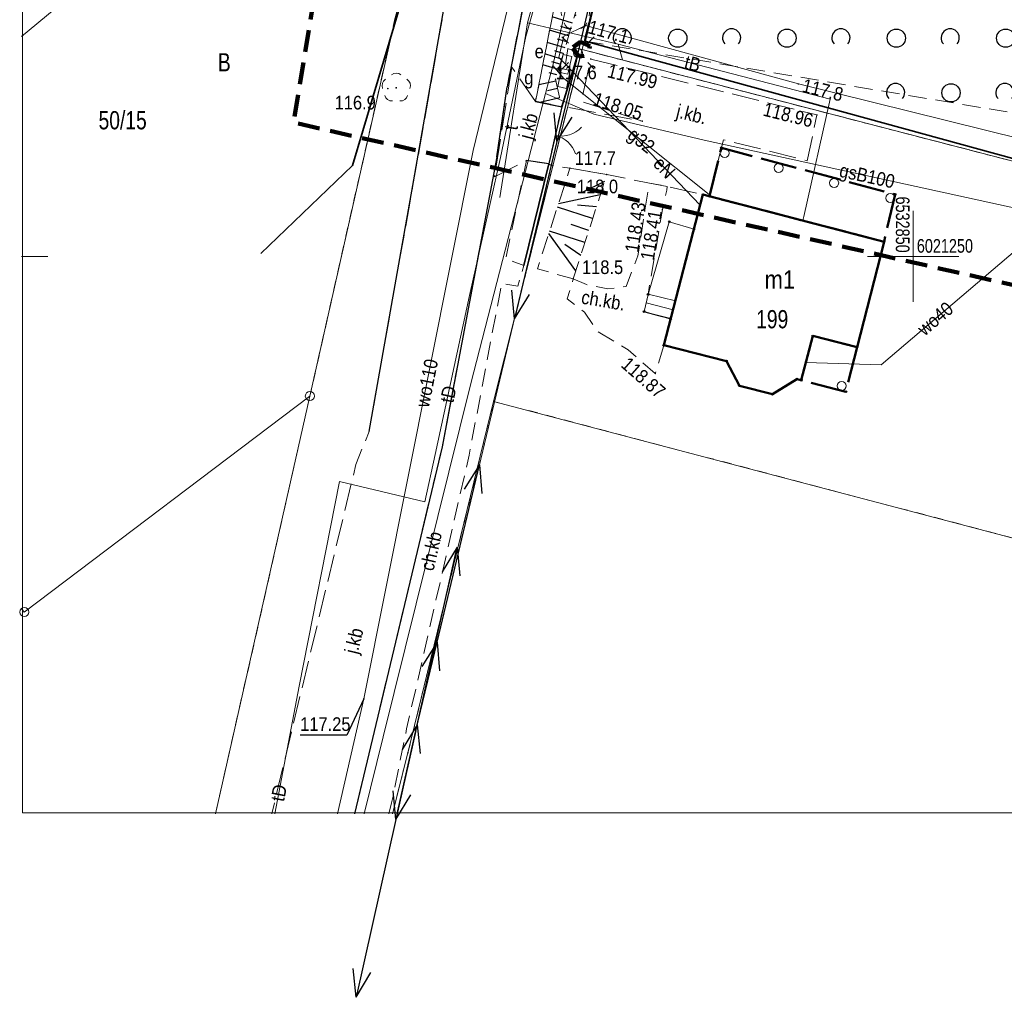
# Model space of a CAD drawing. Header units: metres. Extents: x 6532801 to 6532945, y 6021209 to 6021424.
# Tile 1 of 12: x 6532801 to 6532855, y 6021209 to 6021263. Entities that reach past the tile are written whole.
import ezdxf
from ezdxf.enums import TextEntityAlignment as Align

# ---------------------------------------------------------------- set-up
doc = ezdxf.new("R2010")
doc.units = ezdxf.units.M
doc.header["$MEASUREMENT"] = 0
for name, pattern in [('1.0_0.5', [1.5, 1, -0.5]), ('1.5_0.5', [2, 1.5, -0.5]), ('2.0_0.5', [2.5, 2, -0.5]), ('219-500', [0]), ('4', [1.8, 1.2, -0.6]), ('egug-500', [1, 0.5, -0.5]), ('otob_500', [0]), ('suep_nn_500', [0])]:
    doc.linetypes.add(name, pattern=pattern)
doc.layers.get('0').update_dxf_attribs({"color": 2, "linetype": 'CONTINUOUS', "lineweight": 5})
for name, color, linetype in [('000 Inne (niezydentyfikowane)', 7, 'CONTINUOUS'), ('202-punkt graniczny', 7, 'CONTINUOUS'), ('203-punkt graniczny', 7, 'CONTINUOUS'), ('210-oznaczenie konturu użytku gruntowego', 7, 'CONTINUOUS'), ('211-numer działki ewidencyjnej', 7, 'CONTINUOUS'), ('218-kontur użytku gruntowego', 7, 'CONTINUOUS'), ('219-działka ewidencyjna', 7, 'CONTINUOUS'), ('311-podpora', 7, 'CONTINUOUS'), ('312-budynek ewidencyjny', 7, 'CONTINUOUS'), ('312-oznaczenie budynku ewidencyjnego', 7, 'CONTINUOUS'), ('312-oznaczenie budynku ewidencyjnego-Atr117', 7, 'CONTINUOUS'), ('352-schody', 7, 'CONTINUOUS'), ('blok - nawis', 7, 'CONTINUOUS'), ('brama', 7, 'CONTINUOUS'), ('chodnik', 7, 'CONTINUOUS'), ('chodnik-Atr17', 7, 'CONTINUOUS'), ('drzewo liściaste', 7, 'CONTINUOUS'), ('jezdnia', 7, 'CONTINUOUS'), ('jezdnia-Atr17', 7, 'CONTINUOUS'), ('krawężnik', 7, 'CONTINUOUS'), ('latarnia', 7, 'CONTINUOUS'), ('Obszar opracowania', 7, 'CONTINUOUS'), ('ogrodzenie trwałe', 7, 'CONTINUOUS'), ('pikieta naturalna', 7, 'CONTINUOUS'), ('pikieta naturalna-Atr2', 7, 'CONTINUOUS'), ('pikieta sztuczna', 7, 'CONTINUOUS'), ('pikieta sztuczna-Atr2', 7, 'CONTINUOUS'), ('przewód elektroenergetyczny niskiego napięcia', 7, 'CONTINUOUS'), ('przewód elektroenergetyczny podziemny', 7, 'CONTINUOUS'), ('przewód elektroenergetyczny podziemny-Atr1', 7, 'CONTINUOUS'), ('przewód gazowy', 7, 'CONTINUOUS'), ('przewód gazowy-Atr1', 7, 'CONTINUOUS'), ('przewód telekomunikacyjny podziemny', 7, 'CONTINUOUS'), ('przewód telekomunikacyjny podziemny-Atr1', 7, 'CONTINUOUS'), ('przewód wodociągowy', 7, 'CONTINUOUS'), ('przewód wodociągowy-Atr1', 7, 'CONTINUOUS'), ('Punkt budynku', 7, 'CONTINUOUS'), ('Ramki i opis wydruku', 7, 'CONTINUOUS'), ('rzędna', 7, 'CONTINUOUS'), ('rzędna-Atr2', 7, 'CONTINUOUS'), ('skarpa nieumocniona', 7, 'CONTINUOUS'), ('szafa elektroenergetyczna lub kontener', 7, 'CONTINUOUS'), ('szafa elektroenergetyczna lub kontener-Atr17', 7, 'CONTINUOUS'), ('szafa gazowa lub kontener', 7, 'CONTINUOUS'), ('szafa gazowa lub kontener-Atr17', 7, 'CONTINUOUS'), ('Wstawianie ramki sekcyjnej z opisem', 7, 'CONTINUOUS'), ('zadrzewienie  zakrzewienie', 7, 'CONTINUOUS')]:
    doc.layers.add(name, color=color, linetype=linetype)
doc.styles.get("Standard").update_dxf_attribs({"font": 'Working1250', "width": 0.75})
doc.linetypes.add('902-500', pattern='A,3.75,0,[1,ksztalty.shx,S=0.5,R=0,X=0,Y=0],3.75', length=7.5)

# ---------------------------------------------------------------- blocks, each defined once
blk = doc.blocks.new('311')
at = {"color": 0, "linetype": 'Continuous', "lineweight": 0}
blk.add_circle((0, 0), 0.25, dxfattribs=at)
blk = doc.blocks.new('PUNKTBUD')
at = {"color": 0}
blk.add_circle((0, 0), 0.045, dxfattribs=at)
blk = doc.blocks.new('203')
at = {"linetype": 'Continuous', "lineweight": 0}
h = blk.add_hatch(color=0, dxfattribs=at)
edge = h.paths.add_edge_path()
edge.add_arc((0, 0), 0.045, 0, 360)
blk = doc.blocks.new('202')
at = {"color": 0, "linetype": 'Continuous', "lineweight": 0}
blk.add_circle((0, 0), 0.25, dxfattribs=at)
blk = doc.blocks.new('OK02')
at = {"color": 0, "linetype": 'Continuous', "lineweight": 0}
for centre, start, end in [((-1.5, 0), 0, 60), ((1.5, 0), 120, 180)]:
    blk.add_arc(centre, 1.5, start, end, dxfattribs=at)
blk = doc.blocks.new('PW01')
at = {"linetype": 'Continuous', "lineweight": 13}
h = blk.add_hatch(color=0, dxfattribs=at)
edge = h.paths.add_edge_path()
edge.add_arc((0, 0), 0.045, 0, 360)
blk = doc.blocks.new('SUEP1')
at = {"color": 0, "linetype": 'Continuous'}
for p, q in [((0, 0), (5, 0)), ((5, 0), (3.5, 0.5)), ((5, 0), (3.5, -0.5)), ((5, 0), (15, 0)), ((15, 0), (13.5, 0.5)), ((15, 0), (13.5, -0.5))]:
    blk.add_line(p, q, dxfattribs=at)
blk = doc.blocks.new('OP021')
at = {"linetype": 'Continuous', "lineweight": 13}
h = blk.add_hatch(color=0, dxfattribs=at)
edge = h.paths.add_edge_path()
edge.add_arc((0, 0), 0.05, 0, 360)
at = {"color": 0, "linetype": 'Continuous', "lineweight": 13}
for centre, start, end in [((0, 0.4), 49.272, 130.728), ((-0.38, 0.124), 121.308, 202.548), ((0.38, 0.124), 337.452, 58.692), ((-0.235, -0.324), 193.221, 274.871), ((0.235, -0.324), 265.129, 346.779)]:
    blk.add_arc(centre, 0.4, start, end, dxfattribs=at)
blk = doc.blocks.new('OTZK1')
at = {"color": 0, "linetype": 'Continuous'}
blk.add_circle((0, 0), 0.5, dxfattribs=at)
blk = doc.blocks.new('OTZK2')
at = {"color": 0, "linetype": 'Continuous'}
blk.add_arc((0, 0), 0.5, 318.85, 221.162, dxfattribs=at)
blk = doc.blocks.new('US20')
at = {"color": 0, "linetype": 'Continuous', "lineweight": 13}
for p, q in [((-0.5, -0.25), (-0.5, 0.25)), ((-0.5, 0.25), (0.5, 0.25)), ((0.5, -0.25), (0.5, 0.25)), ((-0.5, -0.25), (0.5, -0.25))]:
    blk.add_line(p, q, dxfattribs=at)
blk = doc.blocks.new('US18')
at = {"color": 0, "linetype": 'Continuous', "lineweight": 13}
for p, q in [((-0.5, -0.25), (-0.5, 0.25)), ((-0.5, 0.25), (0.5, 0.25)), ((0.5, -0.25), (0.5, 0.25)), ((-0.5, -0.25), (0.5, -0.25))]:
    blk.add_line(p, q, dxfattribs=at)
blk = doc.blocks.new('SM01')
at = {"color": 0, "linetype": 'Continuous', "lineweight": 13}
for p, q in [((-0.53, 0.531), (-0.883, 0.884)), ((0.531, 0.531), (0.884, 0.884)), ((-0.53, -0.53), (-0.883, -0.883)), ((0.531, -0.53), (0.884, -0.883))]:
    blk.add_line(p, q, dxfattribs=at)
blk.add_circle((0, 0), 0.25, dxfattribs=at)

msp = doc.modelspace()

# ---------------------------------------------------------------- linework, layer by layer
at = {"layer": '000 Inne (niezydentyfikowane)', "color": 7, "linetype": 'Continuous', "lineweight": 25, "flags": 128}
for points in [[(6532831.29, 6021262.8), (6532830.18, 6021263.14)], [(6532831.08, 6021262.1), (6532830.04, 6021262.42)], [(6532831.19, 6021262.45), (6532830.65, 6021262.61)], [(6532830.89, 6021261.45), (6532829.91, 6021261.74)], [(6532830.99, 6021261.77), (6532830.48, 6021261.92)], [(6532830.7, 6021260.83), (6532829.78, 6021261.11)], [(6532830.79, 6021261.14), (6532830.32, 6021261.28)], [(6532830.62, 6021260.54), (6532830.17, 6021260.67)], [(6532830.53, 6021260.25), (6532829.67, 6021260.51)], [(6532830.44, 6021259.96), (6532830.02, 6021260.08)], [(6532830.39, 6021259.62), (6532829.45, 6021259.41)], [(6532830.48, 6021259.21), (6532829.92, 6021259.09)], [(6532830.6, 6021258.7), (6532829.51, 6021258.45)], [(6532833.06, 6021254.1), (6532831.79, 6021253.49)], [(6532832.82, 6021253.38), (6532830.53, 6021252.89)], [(6532832.4, 6021252.07), (6532830.47, 6021252.7)], [(6532832.61, 6021252.72), (6532831.57, 6021252.8)], [(6532831.98, 6021250.76), (6532830.04, 6021251.38)], [(6532832.19, 6021251.42), (6532831.22, 6021251.74)], [(6532831.48, 6021249.21), (6532830, 6021251.25)], [(6532831.75, 6021250.04), (6532830.87, 6021250.65)]]:
    msp.add_lwpolyline(points, dxfattribs=at)
at = {"layer": '218-kontur użytku gruntowego', "color": 3, "linetype": 'egug-500', "lineweight": 18, "flags": 128}
for points in [[(6532831.82, 6021261.35), (6532841.05, 6021298.39)], [(6532841.05, 6021298.39), (6532831.82, 6021261.35)], [(6532816.88, 6021242.33), (6532823.55, 6021271.88)], [(6532823.55, 6021271.88), (6532816.88, 6021242.33)], [(6532831.82, 6021261.35), (6532826.97, 6021242.04)], [(6532826.97, 6021242.04), (6532831.82, 6021261.35)], [(6532874.38, 6021250.32), (6532831.82, 6021261.35)], [(6532831.82, 6021261.35), (6532874.38, 6021250.32)], [(6532811.703, 6021219.41), (6532816.88, 6021242.33)], [(6532816.88, 6021242.33), (6532811.703, 6021219.41)], [(6532822.26, 6021222.75), (6532826.97, 6021242.04)], [(6532826.97, 6021242.04), (6532869.05, 6021230.97)], [(6532821.416, 6021219.41), (6532822.26, 6021222.75)]]:
    msp.add_lwpolyline(points, dxfattribs=at)
at = {"layer": '219-działka ewidencyjna', "color": 7, "linetype": '219-500', "lineweight": 18, "flags": 128}
for points in [[(6532841.05, 6021298.39), (6532831.82, 6021261.35)], [(6532816.88, 6021242.33), (6532823.55, 6021271.88)], [(6532831.82, 6021261.35), (6532826.97, 6021242.04)], [(6532831.82, 6021261.35), (6532874.38, 6021250.32)], [(6532801.2, 6021230.48), (6532816.88, 6021242.33)], [(6532811.703, 6021219.41), (6532816.88, 6021242.33)], [(6532826.97, 6021242.04), (6532822.26, 6021222.75)], [(6532826.97, 6021242.04), (6532869.05, 6021230.97)], [(6532801.05, 6021230.676), (6532801.2, 6021230.48)], [(6532822.26, 6021222.75), (6532821.416, 6021219.41)]]:
    msp.add_lwpolyline(points, dxfattribs=at)
at = {"layer": '312-budynek ewidencyjny', "color": 7, "linetype": 'Continuous', "lineweight": 50, "flags": 128}
for points in [[(6532836.31, 6021245.12), (6532838.46, 6021253.39)], [(6532838.46, 6021253.39), (6532848.4, 6021250.8)], [(6532848.4, 6021250.8), (6532846.92, 6021245.01)], [(6532844.49, 6021245.63), (6532843.86, 6021243.2)], [(6532846.92, 6021245.01), (6532844.49, 6021245.63)], [(6532839.75, 6021244.25), (6532836.31, 6021245.12)], [(6532840.46, 6021242.9), (6532839.75, 6021244.25)], [(6532843.62, 6021243.26), (6532842.27, 6021242.43)], [(6532843.86, 6021243.2), (6532843.62, 6021243.26)], [(6532842.27, 6021242.43), (6532840.46, 6021242.9)]]:
    msp.add_lwpolyline(points, dxfattribs=at)
at = {"layer": '352-schody', "color": 7, "linetype": 'Continuous', "lineweight": 18, "flags": 128}
msp.add_lwpolyline([(6532837.97, 6021251.5), (6532836.61, 6021251.9), (6532835.45, 6021247.91), (6532835.23, 6021246.97), (6532836.69, 6021246.56)], close=True, dxfattribs=at)
msp.add_lwpolyline([(6532837.97, 6021251.5), (6532836.61, 6021251.9), (6532835.45, 6021247.91), (6532835.23, 6021246.97), (6532836.69, 6021246.56)], close=True, dxfattribs=at)
for points in [[(6532835.455, 6021247.928), (6532836.948, 6021247.555)], [(6532835.34, 6021247.442), (6532836.822, 6021247.071)], [(6532835.748, 6021246.824), (6532836.697, 6021246.587)]]:
    msp.add_lwpolyline(points, dxfattribs=at)
at = {"layer": 'blok - nawis', "color": 7, "linetype": '2.0_0.5', "lineweight": 50, "flags": 128}
for points in [[(6532838.81, 6021253.3), (6532839.47, 6021255.96), (6532849.01, 6021253.4), (6532848.4, 6021250.8)], [(6532843.86, 6021243.2), (6532844.49, 6021245.63), (6532846.92, 6021245.01), (6532846.31, 6021242.57)]]:
    msp.add_lwpolyline(points, close=True, dxfattribs=at)
at = {"layer": 'brama', "color": 7, "linetype": 'otob_500', "lineweight": 18, "flags": 128}
msp.add_lwpolyline([(6532830.71, 6021258.21), (6532830, 6021255.07)], dxfattribs=at)
at = {"layer": 'chodnik', "color": 7, "linetype": '1.0_0.5', "lineweight": 18, "flags": 128}
for points in [[(6532831.63, 6021276.67), (6532829.13, 6021266.55), (6532827.71, 6021259.31), (6532827.15, 6021255.46), (6532824.14, 6021239.54), (6532820.58, 6021224.62), (6532819.335, 6021219.41)], [(6532821.21, 6021219.41), (6532821.37, 6021220), (6532822.19, 6021224.06), (6532825.62, 6021239.08), (6532827.41, 6021248.52), (6532828.29, 6021248.37), (6532828.62, 6021249.49), (6532827.63, 6021249.87), (6532828.77, 6021255.26), (6532830, 6021255.07), (6532830.71, 6021258.21), (6532829.26, 6021258.52), (6532831.06, 6021267.43), (6532833.11, 6021275.54), (6532833.7, 6021276.16), (6532831.63, 6021276.67)]]:
    msp.add_lwpolyline(points, dxfattribs=at)
msp.add_lwpolyline([(6532836.5, 6021253.84), (6532835.53, 6021254.02), (6532835.48, 6021253.81), (6532835.26, 6021252.49), (6532834.89, 6021250.02), (6532834.24, 6021248.35), (6532833.23, 6021248.21), (6532832.07, 6021248.45), (6532831.34, 6021248.77), (6532831, 6021247.67), (6532831.96, 6021246.93), (6532832.7, 6021245.86), (6532834.36, 6021244.87), (6532835.84, 6021243.57), (6532836.31, 6021245.12), (6532836.69, 6021246.56), (6532835.27, 6021246.94), (6532835.23, 6021246.97), (6532835.45, 6021247.91), (6532836.23, 6021252.57), (6532836.47, 6021253.64)], close=True, dxfattribs=at)
at = {"layer": 'jezdnia', "color": 7, "linetype": '1.5_0.5', "lineweight": 18, "flags": 128}
msp.add_lwpolyline([(6532819.335, 6021219.41), (6532820.58, 6021224.62), (6532824.14, 6021239.54), (6532827.15, 6021255.46), (6532827.71, 6021259.31), (6532829.13, 6021266.55), (6532831.63, 6021276.67), (6532832.15, 6021278.62), (6532832.28, 6021279.27), (6532827.16, 6021280.24), (6532822.54, 6021253.88), (6532821.82, 6021249.88), (6532821.23, 6021246.56), (6532820.13, 6021240.39), (6532819.41, 6021238.58), (6532814.785, 6021219.41)], dxfattribs=at)
for points in [[(6532830.71, 6021258.21), (6532830, 6021255.07), (6532830.11, 6021255), (6532831.16, 6021254.84), (6532833.18, 6021254.49), (6532835.53, 6021254.02), (6532836.5, 6021253.84), (6532838.46, 6021253.39), (6532838.8, 6021253.3), (6532838.81, 6021253.36), (6532839.59, 6021256.4), (6532844.18, 6021255.25), (6532844.72, 6021257.76), (6532832.3, 6021260.83), (6532831.79, 6021258.5), (6532835.13, 6021257.42), (6532830.94, 6021258.19)], [(6532827.97, 6021260.38), (6532827.02, 6021254.36), (6532828.77, 6021255.26), (6532830, 6021255.07), (6532830.71, 6021258.21), (6532829.27, 6021258.5)]]:
    msp.add_lwpolyline(points, close=True, dxfattribs=at)
at = {"layer": 'krawężnik', "color": 7, "linetype": 'Continuous', "lineweight": 25, "flags": 128}
for points in [[(6532836.74, 6021294.69), (6532833.98, 6021285.41), (6532832.28, 6021279.27), (6532832.15, 6021278.62), (6532831.63, 6021276.67), (6532829.13, 6021266.55), (6532827.71, 6021259.31)], [(6532820.13, 6021240.39), (6532821.82, 6021249.88), (6532822.54, 6021253.88), (6532827.16, 6021280.24)], [(6532821.82, 6021249.88), (6532822.54, 6021253.88), (6532827.16, 6021280.24)], [(6532827.15, 6021255.46), (6532827.71, 6021259.31)], [(6532829.27, 6021258.5), (6532830.71, 6021258.21), (6532830, 6021255.07), (6532828.77, 6021255.26)], [(6532827.15, 6021255.46), (6532824.14, 6021239.54), (6532819.332, 6021219.41)]]:
    msp.add_lwpolyline(points, dxfattribs=at)
at = {"layer": 'Obszar opracowania', "color": 3, "linetype": '4', "lineweight": 200, "flags": 128}
msp.add_lwpolyline([(6532859.8, 6021351.42), (6532875.32, 6021346.3), (6532934.68, 6021313.91), (6532914.26, 6021235.16), (6532815.99, 6021257.34), (6532829.54, 6021340.4)], close=True, dxfattribs=at)
at = {"layer": 'Obszar opracowania', "color": 6, "linetype": '4', "lineweight": 200, "flags": 128}
msp.add_lwpolyline([(6532831.33, 6021261.48), (6532831.73, 6021261.77), (6532832.25, 6021261.54), (6532832.16, 6021261.04), (6532831.65, 6021260.96), (6532831.31, 6021261.42)], dxfattribs=at)
at = {"layer": 'ogrodzenie trwałe', "color": 7, "linetype": '902-500', "lineweight": 35, "flags": 128}
for points in [[(6532831.99, 6021261.81), (6532835.17, 6021274.94), (6532837.44, 6021275.12)], [(6532822.06, 6021264.52), (6532819.22, 6021254.99), (6532814.18, 6021250.15)], [(6532831.99, 6021261.81), (6532874.09, 6021250.27), (6532869.04, 6021230.98), (6532865.858, 6021219.41)], [(6532830.71, 6021258.21), (6532831.59, 6021261.08)], [(6532828.62, 6021249.49), (6532830, 6021255.07)]]:
    msp.add_lwpolyline(points, dxfattribs=at)
at = {"layer": 'przewód elektroenergetyczny niskiego napięcia', "color": 1, "linetype": 'suep_nn_500', "lineweight": 18, "flags": 128}
for points in [[(6532831.6, 6021261.16), (6532840.16, 6021297.57)], [(6532831.6, 6021261.16), (6532822.7, 6021223.97)], [(6532822.7, 6021223.97), (6532821.676, 6021219.41)], [(6532821.676, 6021219.41), (6532822.7, 6021223.97)]]:
    msp.add_lwpolyline(points, dxfattribs=at)
at = {"layer": 'przewód elektroenergetyczny podziemny', "color": 1, "linetype": 'Continuous', "lineweight": 18, "flags": 128}
for points in [[(6532872.61, 6021268.44), (6532871.24, 6021263.66), (6532870.11, 6021260.41), (6532868.4, 6021253.4), (6532865.58, 6021253.98), (6532862.1, 6021254.92), (6532843.7, 6021259.46), (6532832.01, 6021262.67), (6532830.83, 6021262.09), (6532830.55, 6021260.91), (6532830.91, 6021260.54)], [(6532831.6, 6021261.16), (6532831.04, 6021261.41), (6532830.91, 6021260.54)], [(6532830.91, 6021260.54), (6532838.31, 6021252.81)]]:
    msp.add_lwpolyline(points, dxfattribs=at)
at = {"layer": 'przewód gazowy', "color": 52, "linetype": 'Continuous', "lineweight": 18, "flags": 128}
for points in [[(6532836.35, 6021290.89), (6532834.2, 6021278.08), (6532830.21, 6021260.47), (6532829.82, 6021258.94), (6532825.72, 6021243.03), (6532820.9, 6021223.63), (6532819.863, 6021219.41)], [(6532830.21, 6021260.47), (6532830.83, 6021259.76)], [(6532830.83, 6021259.76), (6532838.98, 6021253.25)], [(6532859.04, 6021251.89), (6532838.52, 6021256.37), (6532832.46, 6021257.8), (6532829.82, 6021258.94)]]:
    msp.add_lwpolyline(points, dxfattribs=at)
at = {"layer": 'przewód telekomunikacyjny podziemny', "color": 30, "linetype": 'Continuous', "lineweight": 18, "flags": 128}
for points in [[(6532814.953, 6021219.41), (6532816.3, 6021226.41), (6532818.51, 6021237.65), (6532823.2, 6021236.53), (6532823.76, 6021239.12), (6532825.64, 6021247.85), (6532827.35, 6021255.42), (6532828.73, 6021262.06), (6532831.28, 6021271.08), (6532833.41, 6021279.26), (6532833.88, 6021281.05)], [(6532828.82, 6021262.82), (6532833.59, 6021280.08), (6532833.65, 6021280.29)], [(6532827.31, 6021253.23), (6532828.82, 6021262.82), (6532833.8, 6021261.65), (6532834.04, 6021260.78)], [(6532833.8, 6021261.65), (6532845.44, 6021258.62), (6532843.99, 6021252.18), (6532843.94, 6021251.96)]]:
    msp.add_lwpolyline(points, dxfattribs=at)
at = {"layer": 'przewód wodociągowy', "color": 5, "linetype": 'Continuous', "lineweight": 18, "flags": 128}
for points in [[(6532831.99, 6021281.19), (6532825.84, 6021255.8), (6532819.84, 6021225.72), (6532818.388, 6021219.41)], [(6532801.05, 6021262.063), (6532822.03, 6021279.42), (6532831.38, 6021280.71), (6532831.56, 6021280.84), (6532831.92, 6021280.9), (6532832.2, 6021280.8), (6532832.44, 6021280.63)], [(6532844.11, 6021244.17), (6532848.25, 6021244.05), (6532856.11, 6021250.75), (6532873.02, 6021245.94), (6532883.24, 6021245.8), (6532915.05, 6021237.61), (6532915.54, 6021237.56)]]:
    msp.add_lwpolyline(points, dxfattribs=at)
at = {"layer": 'Ramki i opis wydruku', "color": 7, "linetype": 'Continuous', "lineweight": 13, "flags": 128}
msp.add_lwpolyline([(6532801.1, 6021219.46), (6532944.5, 6021219.46), (6532944.5, 6021424.36), (6532801.1, 6021424.36)], close=True, dxfattribs=at)
at = {"layer": 'rzędna-Atr2', "color": 7, "flags": 128}
msp.add_lwpolyline([(6532819.84, 6021225.72), (6532818.91, 6021223.72), (6532816.349, 6021223.72)], dxfattribs=at)
at = {"layer": 'skarpa nieumocniona', "color": 7, "linetype": '1.0_0.5', "lineweight": 18, "flags": 128}
for points in [[(6532833.12, 6021275.55), (6532830.9, 6021266.76), (6532829.27, 6021258.5), (6532830.71, 6021258.21), (6532830.37, 6021259.72), (6532832.78, 6021267.76), (6532834.15, 6021274.68), (6532833.72, 6021276.09)], [(6532833.12, 6021275.55), (6532830.9, 6021266.76), (6532829.27, 6021258.5), (6532830.71, 6021258.21), (6532830.37, 6021259.72), (6532832.78, 6021267.76), (6532834.15, 6021274.68), (6532833.72, 6021276.09)], [(6532831.34, 6021248.77), (6532833.18, 6021254.49), (6532831.16, 6021254.84), (6532829.37, 6021249.31)], [(6532831.34, 6021248.77), (6532833.18, 6021254.49), (6532831.16, 6021254.84), (6532829.37, 6021249.31)]]:
    msp.add_lwpolyline(points, close=True, dxfattribs=at)
at = {"layer": 'Wstawianie ramki sekcyjnej z opisem', "color": 7, "linetype": 'Continuous', "lineweight": 13, "flags": 128}
for points in [[(6532850, 6021247.5), (6532850, 6021252.5)], [(6532801.05, 6021250), (6532802.5, 6021250)], [(6532847.5, 6021250), (6532852.5, 6021250)]]:
    msp.add_lwpolyline(points, dxfattribs=at)
at = {"layer": 'zadrzewienie  zakrzewienie', "color": 7, "linetype": '1.0_0.5', "lineweight": 18, "flags": 128}
msp.add_lwpolyline([(6532831.99, 6021261.81), (6532857.46, 6021257.54), (6532868.82, 6021257.7), (6532886.04, 6021251.03), (6532892.5, 6021250.89), (6532893.82, 6021252.7), (6532893.61, 6021258.22), (6532870.97, 6021265.81), (6532864.97, 6021263.96), (6532848.32, 6021270.45), (6532834.52, 6021272.1)], close=True, dxfattribs=at)

# ---------------------------------------------------------------- block references
at = {"layer": '202-punkt graniczny', "color": 7, "linetype": 'Continuous', "lineweight": 18}
for p in [(6532816.88, 6021242.33), (6532801.2, 6021230.48)]:
    msp.add_blockref('202', p, dxfattribs=at)
at = {"layer": '203-punkt graniczny', "color": 7, "linetype": 'Continuous', "lineweight": 18}
for p in [(6532831.82, 6021261.35), (6532826.97, 6021242.04), (6532822.26, 6021222.75)]:
    msp.add_blockref('203', p, dxfattribs=at)
at = {"layer": '311-podpora', "color": 7, "linetype": 'Continuous', "lineweight": 18}
for p in [(6532839.65, 6021255.67), (6532842.61, 6021254.85), (6532845.66, 6021254.03), (6532848.75, 6021253.2), (6532846.08, 6021242.89)]:
    msp.add_blockref('311', p, dxfattribs=at)
at = {"layer": 'brama', "color": 7, "linetype": 'Continuous', "lineweight": 18, "rotation": 257.259}
msp.add_blockref('OK02', (6532830.355, 6021256.64), dxfattribs=at)
at = {"layer": 'drzewo liściaste', "color": 94, "linetype": 'Continuous', "lineweight": 18}
for p in [(6532831.46, 6021263.23), (6532821.62, 6021259.25)]:
    msp.add_blockref('OP021', p, dxfattribs=at)
at = {"layer": 'latarnia', "color": 7, "linetype": 'Continuous', "lineweight": 18}
msp.add_blockref('SM01', (6532831.6, 6021261.16), dxfattribs=at)
at = {"layer": 'pikieta naturalna', "color": 7, "linetype": 'Continuous', "lineweight": 13}
for p in [(6532830.37, 6021259.72), (6532821.16, 6021259.21), (6532831.16, 6021254.84), (6532833.18, 6021254.49), (6532831.34, 6021248.77)]:
    msp.add_blockref('PW01', p, dxfattribs=at)
at = {"layer": 'pikieta sztuczna', "color": 7, "linetype": 'Continuous', "lineweight": 13}
for p in [(6532832.3, 6021260.83), (6532835.13, 6021257.42), (6532844.72, 6021257.76), (6532835.26, 6021252.49), (6532836.23, 6021252.57), (6532835.84, 6021243.57)]:
    msp.add_blockref('PW01', p, dxfattribs=at)
at = {"layer": 'przewód elektroenergetyczny niskiego napięcia', "color": 1, "linetype": 'Continuous', "lineweight": 18}
for p, rotation in [((6532831.6, 6021261.16), 76.76999999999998), ((6532831.6, 6021261.16), 256.542), ((6532822.7, 6021223.97), 76.542), ((6532821.676, 6021219.41), 77.34399999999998), ((6532822.7, 6021223.97), 257.3440000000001)]:
    msp.add_blockref('SUEP1', p, dxfattribs=dict(at, rotation=rotation))
at = {"layer": 'Punkt budynku', "color": 5, "linetype": 'Continuous', "lineweight": 18}
for p in [(6532839.47, 6021255.96), (6532838.46, 6021253.39), (6532838.81, 6021253.3), (6532849.01, 6021253.4), (6532836.61, 6021251.9), (6532837.97, 6021251.5), (6532848.4, 6021250.8), (6532835.45, 6021247.91), (6532835.23, 6021246.97), (6532836.69, 6021246.56), (6532844.49, 6021245.63), (6532836.31, 6021245.12), (6532846.92, 6021245.01), (6532839.75, 6021244.25), (6532843.62, 6021243.26), (6532843.86, 6021243.2), (6532840.46, 6021242.9), (6532842.27, 6021242.43), (6532846.31, 6021242.57)]:
    msp.add_blockref('PUNKTBUD', p, dxfattribs=at)
at = {"layer": 'rzędna', "color": 1, "linetype": 'Continuous', "lineweight": 18}
for p in [(6532832.01, 6021262.67), (6532843.7, 6021259.46)]:
    msp.add_blockref('PW01', p, dxfattribs=at)
at = {"layer": 'rzędna', "color": 5, "linetype": 'Continuous', "lineweight": 18, "rotation": 78.719}
msp.add_blockref('PW01', (6532819.84, 6021225.72), dxfattribs=at)
at = {"layer": 'szafa elektroenergetyczna lub kontener', "color": 1, "linetype": 'Continuous', "lineweight": 18, "rotation": 257.196}
msp.add_blockref('US18', (6532830.91, 6021260.54), dxfattribs=at)
at = {"layer": 'szafa gazowa lub kontener', "color": 52, "linetype": 'Continuous', "lineweight": 18, "rotation": 258.275}
msp.add_blockref('US20', (6532830.83, 6021259.76), dxfattribs=at)
at = {"layer": 'zadrzewienie  zakrzewienie', "color": 7, "linetype": 'Continuous', "lineweight": 18}
for name, p in [('OTZK2', (6532834.034, 6021261.987)), ('OTZK1', (6532837.076, 6021261.976)), ('OTZK2', (6532840.034, 6021261.987)), ('OTZK1', (6532843.076, 6021261.976)), ('OTZK2', (6532846.034, 6021261.987)), ('OTZK1', (6532849.076, 6021261.976)), ('OTZK2', (6532852.034, 6021261.987)), ('OTZK1', (6532855.076, 6021261.976)), ('OTZK2', (6532849.034, 6021258.987)), ('OTZK1', (6532852.076, 6021258.976)), ('OTZK2', (6532855.034, 6021258.987))]:
    msp.add_blockref(name, p, dxfattribs=at)

# ---------------------------------------------------------------- texts
at = {"layer": '210-oznaczenie konturu użytku gruntowego', "color": 3, "linetype": 'Continuous', "lineweight": 18, "width": 0.79}
msp.add_text('B', height=1, dxfattribs=at).set_placement((6532811.83, 6021260.15))
at = {"layer": '211-numer działki ewidencyjnej', "color": 7, "linetype": 'Continuous', "lineweight": 18, "width": 0.79}
msp.add_text('50/15', height=1, dxfattribs=at).set_placement((6532805.28, 6021256.97))
at = {"layer": '312-oznaczenie budynku ewidencyjnego', "color": 7, "linetype": 'Continuous', "lineweight": 18, "width": 0.79}
msp.add_text('199', height=1, dxfattribs=at).set_placement((6532841.38, 6021247.05), align=Align.TOP_LEFT)
at = {"layer": '312-oznaczenie budynku ewidencyjnego-Atr117', "color": 7, "width": 0.9}
msp.add_text('m1', height=1, dxfattribs=at).set_placement((6532842.68, 6021248.23), align=Align.CENTER)
at = {"layer": 'chodnik-Atr17', "color": 7, "width": 0.9}
for s, rotation, p in [('ch.kb.', 350.499, (6532831.74, 6021247.41)), ('ch.kb', 77.136, (6532823.66, 6021232.69)), ('ch.kb', 77.136, (6532823.66, 6021232.69))]:
    msp.add_text(s, height=0.75, rotation=rotation, dxfattribs=at).set_placement(p)
at = {"layer": 'jezdnia-Atr17', "color": 7, "width": 0.9}
msp.add_text('j.kb.', height=0.75, rotation=346.116, dxfattribs=at).set_placement((6532837.12, 6021258.36), align=Align.TOP_LEFT)
msp.add_text('j.kb', height=0.75, rotation=75.356, dxfattribs=at).set_placement((6532829.06, 6021256.38))
msp.add_text('j.kb', height=0.75, rotation=76.199, dxfattribs=at).set_placement((6532819.3, 6021228.9), align=Align.MIDDLE_CENTER)
at = {"layer": 'pikieta naturalna-Atr2', "color": 7, "width": 0.9}
for s, p in [('117.6', (6532830.37, 6021259.72)), ('116.9', (6532818.24, 6021258.06)), ('117.7', (6532831.42, 6021255.02)), ('118.0', (6532831.54, 6021253.46)), ('118.5', (6532831.82, 6021249.03))]:
    msp.add_text(s, height=0.75, dxfattribs=at).set_placement(p)
at = {"layer": 'pikieta sztuczna-Atr2', "color": 7, "width": 0.9}
for s, p in [('117.99', (6532833.34, 6021260.57)), ('118.96', (6532841.89, 6021258.46))]:
    msp.add_text(s, height=0.75, rotation=346.116, dxfattribs=at).set_placement(p, align=Align.TOP_LEFT)
for s, rotation, p in [('118.05', 342.081, (6532832.37, 6021258.31)), ('118.43', 81.48, (6532834.91, 6021250.18)), ('118.41', 80.498, (6532835.76, 6021249.74)), ('118.87', 318.705, (6532833.91, 6021243.97))]:
    msp.add_text(s, height=0.75, rotation=rotation, dxfattribs=at).set_placement(p)
at = {"layer": 'przewód elektroenergetyczny podziemny-Atr1', "color": 1, "width": 0.9}
msp.add_text('eN', height=0.75, rotation=-46.25, dxfattribs=at).set_placement((6532835.94, 6021255.29), align=Align.MIDDLE_LEFT)
at = {"layer": 'przewód gazowy-Atr1', "color": 40, "width": 0.9}
for s, rotation, p in [('g32', -38.617, (6532834.49, 6021256.83)), ('gsB100', 347.684, (6532845.98, 6021254.74))]:
    msp.add_text(s, height=0.75, rotation=rotation, dxfattribs=at).set_placement(p, align=Align.MIDDLE_LEFT)
at = {"layer": 'przewód telekomunikacyjny podziemny-Atr1', "color": 30, "width": 0.9}
for s, rotation, p in [('tB', -14.591, (6532837.48, 6021260.69)), ('t', 81.052, (6532827.9, 6021256.95)), ('tD', 77.847, (6532824.38, 6021241.99)), ('tD', 79.11, (6532815.09, 6021220.11))]:
    msp.add_text(s, height=0.75, rotation=rotation, dxfattribs=at).set_placement(p, align=Align.MIDDLE_LEFT)
at = {"layer": 'przewód wodociągowy-Atr1', "color": 5, "width": 0.9}
for s, rotation, p in [('wo40', 40.445, (6532850.39, 6021245.88)), ('wo110', 78.719, (6532823.04, 6021241.74))]:
    msp.add_text(s, height=0.75, rotation=rotation, dxfattribs=at).set_placement(p, align=Align.MIDDLE_LEFT)
at = {"layer": 'rzędna-Atr2', "color": 1, "width": 0.9}
for s, rotation, p in [('117.1', -15.355, (6532832.19, 6021262.62)), ('117.8', -13.86, (6532843.94, 6021259.4))]:
    msp.add_text(s, height=0.75, rotation=rotation, dxfattribs=at).set_placement(p, align=Align.MIDDLE_LEFT)
at = {"layer": 'rzędna-Atr2', "color": 5, "width": 0.9}
msp.add_text('117.25', height=0.75, dxfattribs=at).set_placement((6532816.349, 6021223.728), align=Align.BOTTOM_LEFT)
at = {"layer": 'szafa elektroenergetyczna lub kontener-Atr17', "color": 1, "width": 0.9}
msp.add_text('e', height=0.75, dxfattribs=at).set_placement((6532829.22, 6021261.25), align=Align.MIDDLE_LEFT)
at = {"layer": 'szafa gazowa lub kontener-Atr17', "color": 40, "width": 0.9}
msp.add_text('g', height=0.75, dxfattribs=at).set_placement((6532828.65, 6021259.81), align=Align.MIDDLE_LEFT)
at = {"layer": 'Wstawianie ramki sekcyjnej z opisem', "color": 7, "linetype": 'Continuous', "lineweight": 13, "width": 0.79}
msp.add_text('6532850', height=0.75, rotation=270, dxfattribs=at).set_placement((6532849.05, 6021250.2), align=Align.RIGHT)
msp.add_text('6021250', height=0.75, rotation=0.001, dxfattribs=at).set_placement((6532850.2, 6021250.2))

doc.saveas('drawing.dxf')
